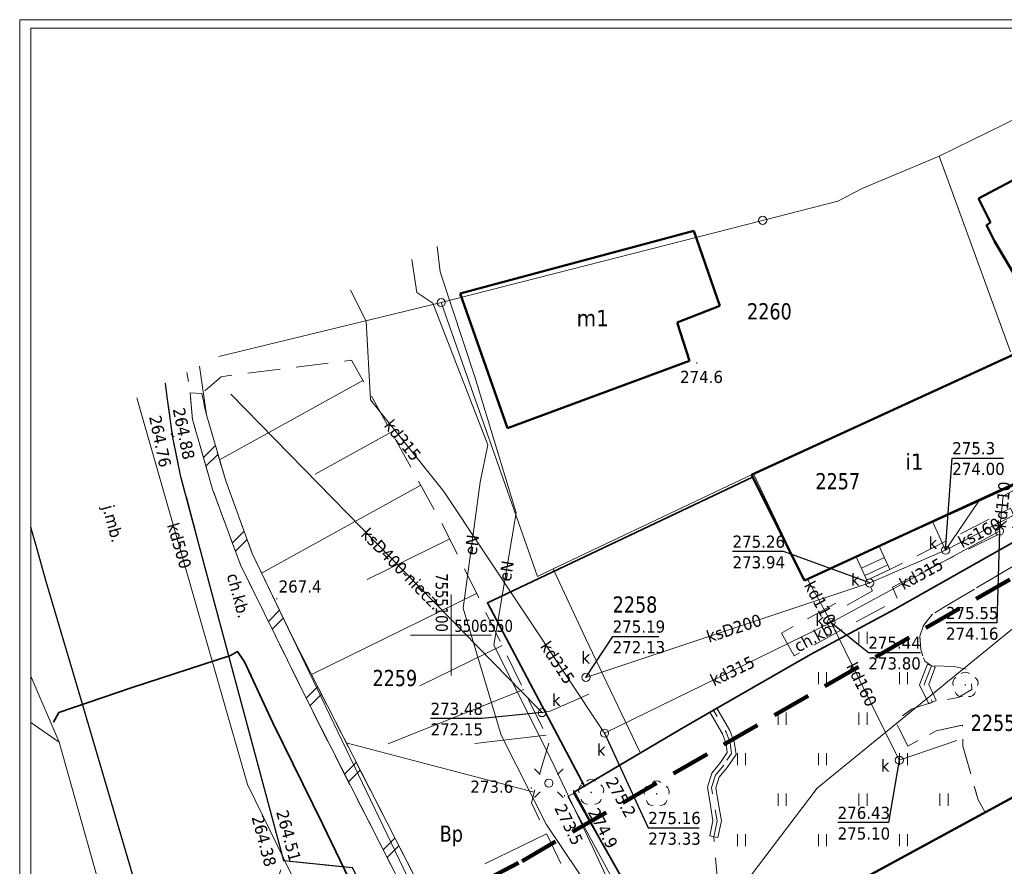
# Model space of a CAD drawing. Header units: metres. Extents: x 7555073 to 7555217, y 5506384 to 5506588.
# Tile 23 of 32: x 7555073 to 7555134, y 5506536 to 5506588. Entities that reach past the tile are written whole.
import ezdxf
from ezdxf.enums import TextEntityAlignment as Align

# ---------------------------------------------------------------- set-up
doc = ezdxf.new("R2010")
doc.units = ezdxf.units.M
doc.header["$LTSCALE"] = 2
doc.header["$MEASUREMENT"] = 0
for name, pattern in [('1.0_0.5', [1.5, 1, -0.5]), ('1.5_0.5', [2, 1.5, -0.5]), ('219-500', [0]), ('4', [1.8, 1.2, -0.6])]:
    doc.linetypes.add(name, pattern=pattern)
doc.layers.get('0').update_dxf_attribs({"color": 2, "linetype": 'CONTINUOUS', "lineweight": 5})
for name, color, linetype in [('000 Inne (niezydentyfikowane)', 7, 'CONTINUOUS'), ('202-punkt graniczny', 7, 'CONTINUOUS'), ('210-oznaczenie konturu użytku gruntowego', 7, 'CONTINUOUS'), ('211-numer działki ewidencyjnej', 7, 'CONTINUOUS'), ('218-kontur użytku gruntowego', 7, 'CONTINUOUS'), ('219-działka ewidencyjna', 7, 'CONTINUOUS'), ('312-budynek ewidencyjny', 7, 'CONTINUOUS'), ('312-oznaczenie budynku ewidencyjnego-Atr117', 7, 'CONTINUOUS'), ('352-schody', 7, 'CONTINUOUS'), ('chodnik', 7, 'CONTINUOUS'), ('chodnik-Atr17', 7, 'CONTINUOUS'), ('drzewo liściaste', 7, 'CONTINUOUS'), ('jezdnia', 7, 'CONTINUOUS'), ('jezdnia-Atr17', 7, 'CONTINUOUS'), ('krawężnik', 7, 'CONTINUOUS'), ('latarnia', 7, 'CONTINUOUS'), ('Obszar opracowania', 7, 'CONTINUOUS'), ('obudowa ochronna przewodu', 7, 'CONTINUOUS'), ('ogrodzenie trwałe', 7, 'CONTINUOUS'), ('pikieta naturalna', 7, 'CONTINUOUS'), ('pikieta naturalna-Atr2', 7, 'CONTINUOUS'), ('pikieta sztuczna', 7, 'CONTINUOUS'), ('pikieta sztuczna-Atr2', 7, 'CONTINUOUS'), ('Prezentacja użytków', 7, 'CONTINUOUS'), ('przewód elektroenergetyczny podziemny', 7, 'CONTINUOUS'), ('przewód elektroenergetyczny podziemny-Atr1', 7, 'CONTINUOUS'), ('przewód kanalizacyjny', 7, 'CONTINUOUS'), ('przewód kanalizacyjny-Atr1', 7, 'CONTINUOUS'), ('przewód telekomunikacyjny podziemny', 7, 'CONTINUOUS'), ('Ramki i opis wydruku', 7, 'CONTINUOUS'), ('rzedna', 7, 'CONTINUOUS'), ('rzedna-Atr2', 7, 'CONTINUOUS'), ('rzedna-Atr3', 7, 'CONTINUOUS'), ('skarpa nieumocniona', 7, 'CONTINUOUS'), ('trawnik', 7, 'CONTINUOUS'), ('Wstawianie ramki sekcyjnej z opisem', 7, 'CONTINUOUS'), ('właz do komory lub kanału - okrągły', 7, 'CONTINUOUS'), ('właz do komory lub kanału - okrągły-Atr17', 7, 'CONTINUOUS'), ('ściana oporowa (linia)', 7, 'CONTINUOUS'), ('ściana oporowa (poligon)', 7, 'CONTINUOUS')]:
    doc.layers.add(name, color=color, linetype=linetype)
doc.styles.get("Standard").update_dxf_attribs({"font": 'verdana.ttf', "width": 0.75})
doc.linetypes.add('902-500', pattern='A,3.75,0,[1,ksztalty.shx,S=0.5,R=0,X=0,Y=0],3.75', length=7.5)
doc.linetypes.add('otdn_500', pattern='A,5,0,[21,ksztalty.shx,S=0.5,R=0,X=0,Y=0]', length=5)

# ---------------------------------------------------------------- blocks, each defined once
blk = doc.blocks.new('202')
at = {"color": 0, "linetype": 'Continuous', "lineweight": 0}
blk.add_circle((0, 0), 0.25, dxfattribs=at)
blk = doc.blocks.new('US22')
at = {"color": 0, "linetype": 'Continuous', "lineweight": 13}
blk.add_circle((0, 0), 0.25, dxfattribs=at)
blk = doc.blocks.new('PW01')
at = {"linetype": 'Continuous', "lineweight": 13}
h = blk.add_hatch(color=0, dxfattribs=at)
edge = h.paths.add_edge_path()
edge.add_arc((0, 0), 0.045, 0, 360)
blk = doc.blocks.new('OP021')
at = {"linetype": 'Continuous', "lineweight": 13}
h = blk.add_hatch(color=0, dxfattribs=at)
edge = h.paths.add_edge_path()
edge.add_arc((0, 0), 0.05, 0, 360)
at = {"color": 0, "linetype": 'Continuous', "lineweight": 13}
for centre, start, end in [((0, 0.4), 49.272, 130.728), ((-0.38, 0.124), 121.308, 202.548), ((0.38, 0.124), 337.452, 58.692), ((-0.235, -0.324), 193.221, 274.871), ((0.235, -0.324), 265.129, 346.779)]:
    blk.add_arc(centre, 0.4, start, end, dxfattribs=at)
blk = doc.blocks.new('TU04')
at = {"color": 0, "linetype": 'Continuous', "lineweight": 13}
for p, q in [((0, 0), (0, 0.75)), ((0.5, 0), (0.5, 0.75))]:
    blk.add_line(p, q, dxfattribs=at)
blk = doc.blocks.new('SM01')
at = {"color": 0, "linetype": 'Continuous', "lineweight": 13}
for p, q in [((-0.53, 0.531), (-0.883, 0.884)), ((0.531, 0.531), (0.884, 0.884)), ((-0.53, -0.53), (-0.883, -0.883)), ((0.531, -0.53), (0.884, -0.883))]:
    blk.add_line(p, q, dxfattribs=at)
blk.add_circle((0, 0), 0.25, dxfattribs=at)

msp = doc.modelspace()

# ---------------------------------------------------------------- linework, layer by layer
at = {"layer": '000 Inne (niezydentyfikowane)', "color": 7, "linetype": 'Continuous', "lineweight": 13}
for p, q in [((7555094.56, 5506565.73), (7555085.7, 5506560.83)), ((7555096.31, 5506562.55), (7555091.6, 5506559.94)), ((7555098.13, 5506559.27), (7555088.3, 5506553.83)), ((7555099.92, 5506555.94), (7555094.81, 5506553.43)), ((7555101.57, 5506552.58), (7555091.37, 5506547.57)), ((7555103.15, 5506549.36), (7555098.07, 5506546.87)), ((7555104.49, 5506546.63), (7555096.11, 5506543.28)), ((7555105.87, 5506543.81), (7555101.46, 5506543.3)), ((7555105.13, 5506540.29), (7555093.52, 5506543.35)), ((7555105.9, 5506537.71), (7555102.09, 5506535.86))]:
    msp.add_line(p, q, dxfattribs=at)
at = {"layer": '218-kontur użytku gruntowego', "color": 7, "linetype": 'Continuous', "lineweight": 18, "flags": 128}
for points in [[(7555099.39, 5506570.55), (7555085.659, 5506567.223)], [(7555085.659, 5506567.223), (7555099.39, 5506570.55)], [(7555105.33, 5506553.63), (7555099.39, 5506570.55)], [(7555099.39, 5506570.55), (7555105.33, 5506553.63)], [(7555084.454, 5506566.616), (7555084.89, 5506563.61)], [(7555084.89, 5506563.61), (7555084.454, 5506566.616)], [(7555084.89, 5506563.61), (7555086.08, 5506559.53)], [(7555086.08, 5506559.53), (7555084.89, 5506563.61)], [(7555086.08, 5506559.53), (7555087.72, 5506555.05)], [(7555087.72, 5506555.05), (7555086.08, 5506559.53)], [(7555138, 5506557.6), (7555127.41, 5506551.61)], [(7555127.41, 5506551.61), (7555138, 5506557.6)], [(7555087.72, 5506555.05), (7555101.58, 5506526.15)], [(7555101.58, 5506526.15), (7555087.72, 5506555.05)], [(7555106.3, 5506554.1), (7555105.33, 5506553.63)], [(7555105.33, 5506553.63), (7555106.3, 5506554.1)], [(7555106.43, 5506553.83), (7555106.3, 5506554.1)], [(7555106.3, 5506554.1), (7555106.43, 5506553.83)], [(7555108.31, 5506549.81), (7555106.43, 5506553.83)], [(7555106.43, 5506553.83), (7555108.31, 5506549.81)], [(7555127.41, 5506551.61), (7555122.19, 5506548.8)], [(7555122.19, 5506548.8), (7555127.41, 5506551.61)], [(7555111.62, 5506542.86), (7555108.31, 5506549.81)], [(7555108.31, 5506549.81), (7555111.62, 5506542.86)], [(7555122.19, 5506548.8), (7555114.1, 5506544.15)], [(7555114.1, 5506544.15), (7555122.19, 5506548.8)], [(7555075.79, 5506543.39), (7555074.05, 5506544.604)], [(7555074.05, 5506544.604), (7555075.79, 5506543.39)], [(7555114.1, 5506544.15), (7555111.69, 5506542.72)], [(7555111.69, 5506542.72), (7555114.1, 5506544.15)], [(7555079.19, 5506531.31), (7555075.79, 5506543.39)], [(7555075.79, 5506543.39), (7555079.19, 5506531.31)], [(7555111.69, 5506542.72), (7555111.62, 5506542.86)], [(7555111.62, 5506542.86), (7555111.69, 5506542.72)], [(7555139.41, 5506542.53), (7555117.17, 5506530.44)], [(7555117.17, 5506530.44), (7555139.41, 5506542.53)]]:
    msp.add_lwpolyline(points, dxfattribs=at)
at = {"layer": '219-działka ewidencyjna', "color": 7, "linetype": '219-500', "lineweight": 18, "flags": 128}
for points in [[(7555146.278, 5506587.51), (7555130.15, 5506579.6)], [(7555130.15, 5506579.6), (7555125.38, 5506577.59)], [(7555130.15, 5506579.6), (7555134.54, 5506567.51)], [(7555125.38, 5506577.59), (7555123.89, 5506576.81)], [(7555123.89, 5506576.81), (7555119.24, 5506575.63)], [(7555099.39, 5506570.55), (7555119.24, 5506575.63)], [(7555099.39, 5506570.55), (7555085.659, 5506567.223)], [(7555099.39, 5506570.55), (7555105.33, 5506553.63)], [(7555118.68, 5506559.97), (7555134.62, 5506567.29)], [(7555084.454, 5506566.616), (7555084.89, 5506563.61)], [(7555084.89, 5506563.61), (7555086.08, 5506559.53)], [(7555136.86, 5506560.2), (7555121.83, 5506553.37)], [(7555086.08, 5506559.53), (7555087.72, 5506555.05)], [(7555106.3, 5506554.1), (7555118.68, 5506559.97)], [(7555121.83, 5506553.37), (7555118.68, 5506559.97)], [(7555127.41, 5506551.61), (7555138, 5506557.6)], [(7555087.72, 5506555.05), (7555101.58, 5506526.15)], [(7555105.33, 5506553.63), (7555106.3, 5506554.1)], [(7555106.43, 5506553.83), (7555106.3, 5506554.1)], [(7555106.43, 5506553.83), (7555108.31, 5506549.81)], [(7555122.19, 5506548.8), (7555127.41, 5506551.61)], [(7555108.31, 5506549.81), (7555111.62, 5506542.86)], [(7555114.1, 5506544.15), (7555122.19, 5506548.8)], [(7555074.05, 5506547.457), (7555075.79, 5506543.39)], [(7555111.69, 5506542.72), (7555114.1, 5506544.15)], [(7555075.79, 5506543.39), (7555079.19, 5506531.31)], [(7555107.56, 5506540.28), (7555111.69, 5506542.72)], [(7555111.62, 5506542.86), (7555111.69, 5506542.72)], [(7555139.41, 5506542.53), (7555117.17, 5506530.44)], [(7555113.97, 5506528.82), (7555107.56, 5506540.28)]]:
    msp.add_lwpolyline(points, dxfattribs=at)
at = {"layer": '312-budynek ewidencyjny', "color": 7, "linetype": 'Continuous', "lineweight": 50, "flags": 128}
for points in [[(7555132.58, 5506576.99), (7555141.43, 5506581.68)], [(7555133.31, 5506575.5), (7555132.58, 5506576.99)], [(7555133.06, 5506575.33), (7555133.31, 5506575.5)], [(7555133.55, 5506574.34), (7555133.06, 5506575.33)], [(7555100.57, 5506571.11), (7555114.99, 5506574.98)], [(7555114.99, 5506574.98), (7555116.6, 5506570.34)], [(7555137.15, 5506568.28), (7555133.55, 5506574.34)], [(7555103.48, 5506562.78), (7555100.57, 5506571.11)], [(7555116.6, 5506570.34), (7555113.96, 5506569.31)], [(7555113.96, 5506569.31), (7555114.73, 5506566.95)], [(7555118.55, 5506559.91), (7555137.07, 5506568.41)], [(7555114.73, 5506566.95), (7555103.48, 5506562.78)], [(7555140.05, 5506561.77), (7555121.83, 5506553.37)], [(7555121.83, 5506553.37), (7555118.55, 5506559.91)], [(7555116.99, 5506530.34), (7555139.41, 5506542.53)]]:
    msp.add_lwpolyline(points, dxfattribs=at)
at = {"layer": '352-schody', "color": 7, "linetype": 'Continuous', "lineweight": 18, "flags": 128}
msp.add_lwpolyline([(7555126.44, 5506555.49), (7555127.1, 5506554.05), (7555125.67, 5506553.4), (7555125.02, 5506554.84)], close=True, dxfattribs=at)
msp.add_lwpolyline([(7555126.44, 5506555.49), (7555127.1, 5506554.05), (7555125.67, 5506553.4), (7555125.02, 5506554.84)], close=True, dxfattribs=at)
for points in [[(7555125.338, 5506554.136), (7555126.762, 5506554.788)], [(7555125.543, 5506553.68), (7555126.97, 5506554.333)]]:
    msp.add_lwpolyline(points, dxfattribs=at)
at = {"layer": 'chodnik', "color": 7, "linetype": '1.0_0.5', "lineweight": 18, "flags": 128}
for points in [[(7555175.861, 5506449.126), (7555174.68, 5506449.74), (7555163.66, 5506457), (7555157.92, 5506460.76), (7555157.71, 5506460.45), (7555147.49, 5506466.66), (7555148.45, 5506468.34), (7555133.26, 5506478.27), (7555132.8, 5506477.59), (7555132.55, 5506477.17), (7555121.42, 5506483.74), (7555114.53, 5506493.69), (7555114.9, 5506493.96), (7555116.34, 5506494.9), (7555114.4, 5506498.05), (7555115.53, 5506498.67), (7555115.31, 5506499.1), (7555109.71, 5506509.41), (7555109.98, 5506509.55), (7555108.94, 5506511.52), (7555105.38, 5506518.27), (7555099.97, 5506528.55), (7555091.35, 5506545.48), (7555087, 5506554.34), (7555085.27, 5506559.01), (7555084.04, 5506563.32), (7555083.88, 5506564.97), (7555083.69, 5506566.231)], [(7555082.365, 5506565.564), (7555082.46, 5506564.73), (7555082.82, 5506562.22), (7555083.32, 5506559.79), (7555084.81, 5506554.16), (7555089.67, 5506536.05), (7555093.92, 5506535.62), (7555103.03, 5506517.49), (7555111.69, 5506500.22), (7555109.63, 5506492.28), (7555111.51, 5506489.79), (7555114.08, 5506486.71), (7555116.81, 5506483.75), (7555119.75, 5506481.04), (7555122.95, 5506478.63), (7555126.27, 5506476.37), (7555129.29, 5506476.48), (7555154.37, 5506460.04), (7555161.08, 5506455.79), (7555173.324, 5506447.754)]]:
    msp.add_lwpolyline(points, dxfattribs=at)
for points in [[(7555147.8, 5506558.83), (7555142.2, 5506555.6), (7555140.35, 5506558.63), (7555138, 5506557.6), (7555137.18, 5506556.68), (7555136.16, 5506555.12), (7555130.52, 5506551.77), (7555129.71, 5506551.27), (7555129.17, 5506550.6), (7555128.95, 5506549.94), (7555129, 5506549.11), (7555129.25, 5506548.39), (7555129.66, 5506548.11), (7555131.06, 5506548.07), (7555131.86, 5506547.88), (7555132.13, 5506547.24), (7555132.15, 5506546.63), (7555131.31, 5506546.15), (7555129.72, 5506545.85), (7555128.47, 5506545.44), (7555127.44, 5506544.68), (7555128.2, 5506543.13), (7555129.95, 5506544.08), (7555131.58, 5506544.44), (7555131.61, 5506543.14), (7555132.12, 5506541.33), (7555132.55, 5506539.83), (7555132.98, 5506539.04), (7555136.59, 5506541), (7555135.95, 5506542.17), (7555136.16, 5506542.52), (7555138.83, 5506544.13), (7555139.48, 5506544.17), (7555140.33, 5506543.11), (7555143.19, 5506544.5), (7555142.89, 5506544.94), (7555143.56, 5506545.63), (7555147.17, 5506548.9), (7555146.85, 5506549.98), (7555145.48, 5506551.5), (7555150.36, 5506554.24)], [(7555120.4, 5506550.12), (7555121.18, 5506548.71), (7555124.67, 5506550.64), (7555127.59, 5506552.2), (7555127.26, 5506552.97), (7555130.53, 5506554.62), (7555135.01, 5506556.82), (7555134.55, 5506557.84), (7555127.1, 5506554.05), (7555125.67, 5506553.4), (7555126.02, 5506552.74), (7555124.16, 5506551.69), (7555123.95, 5506552.08)]]:
    msp.add_lwpolyline(points, close=True, dxfattribs=at)
at = {"layer": 'jezdnia', "color": 7, "linetype": '1.5_0.5', "lineweight": 18, "flags": 128}
for points in [[(7555173.324, 5506447.754), (7555161.08, 5506455.79), (7555154.37, 5506460.04), (7555129.29, 5506476.48), (7555126.27, 5506476.37), (7555122.95, 5506478.63), (7555119.75, 5506481.04), (7555116.81, 5506483.75), (7555114.08, 5506486.71), (7555111.51, 5506489.79), (7555109.63, 5506492.28), (7555106.87, 5506495.72), (7555105.56, 5506497.61), (7555103.67, 5506500.24), (7555102.27, 5506502.4), (7555100.93, 5506504.53), (7555098.56, 5506509.03), (7555097.92, 5506510.46), (7555096.83, 5506512.83), (7555095.2, 5506516.55), (7555094.04, 5506519.39), (7555092.8, 5506523.08), (7555091.93, 5506525.34), (7555089.16, 5506534.52), (7555089.67, 5506536.05), (7555084.81, 5506554.16), (7555083.32, 5506559.79), (7555082.82, 5506562.22), (7555082.46, 5506564.73), (7555082.365, 5506565.564)], [(7555074.05, 5506556.67), (7555074.44, 5506555.31), (7555074.97, 5506553.37), (7555077.19, 5506545.88), (7555081.14, 5506532.42), (7555082.42, 5506527.79), (7555083.3, 5506524.88), (7555085.05, 5506519.06), (7555087, 5506514.06)]]:
    msp.add_lwpolyline(points, dxfattribs=at)
msp.add_lwpolyline([(7555089.16, 5506534.52), (7555091.93, 5506525.34), (7555092.8, 5506523.08), (7555094.04, 5506519.39), (7555095.2, 5506516.55), (7555096.83, 5506512.83), (7555097.92, 5506510.46), (7555098.56, 5506509.03), (7555100.93, 5506504.53), (7555102.27, 5506502.4), (7555103.67, 5506500.24), (7555105.56, 5506497.61), (7555106.87, 5506495.72), (7555108.37, 5506493.8), (7555109.63, 5506492.28), (7555111.69, 5506500.22), (7555103.03, 5506517.49), (7555093.92, 5506535.62), (7555089.67, 5506536.05)], close=True, dxfattribs=at)
at = {"layer": 'krawężnik', "color": 7, "linetype": 'Continuous', "lineweight": 25, "flags": 128}
for points in [[(7555109.63, 5506492.28), (7555111.69, 5506500.22), (7555103.03, 5506517.49), (7555093.92, 5506535.62), (7555089.67, 5506536.05), (7555084.81, 5506554.16), (7555083.32, 5506559.79), (7555082.82, 5506562.22), (7555082.46, 5506564.73), (7555082.365, 5506565.564)], [(7555161.06, 5506444.05), (7555136.29, 5506460.07), (7555120.82, 5506470.16), (7555116.82, 5506472.99), (7555109.59, 5506479.53), (7555105.05, 5506484.55), (7555101.78, 5506488.39), (7555099.95, 5506490.75), (7555097.63, 5506494.1), (7555095.88, 5506496.77), (7555093.15, 5506501.24), (7555092.14, 5506503.13), (7555090.25, 5506506.95), (7555089.09, 5506509.48), (7555087, 5506514.06), (7555085.05, 5506519.06), (7555083.3, 5506524.88), (7555082.42, 5506527.79), (7555081.14, 5506532.42), (7555077.19, 5506545.88), (7555074.97, 5506553.37), (7555074.44, 5506555.31), (7555074.05, 5506556.67)]]:
    msp.add_lwpolyline(points, dxfattribs=at)
at = {"layer": 'Obszar opracowania', "color": 132, "linetype": '4', "lineweight": 200, "flags": 128}
msp.add_lwpolyline([(7555104.38, 5506536.04), (7555165.53, 5506571.36), (7555193.87, 5506521.52), (7555132.86, 5506485.46), (7555111.22, 5506511.66), (7555100.61, 5506534.05)], close=True, dxfattribs=at)
at = {"layer": 'obudowa ochronna przewodu', "color": 7, "linetype": 'Continuous', "lineweight": 35, "flags": 128}
msp.add_lwpolyline([(7555137.83, 5506471.38), (7555127.82, 5506477.91), (7555124.92, 5506479.75), (7555117.5, 5506484.63), (7555117.05, 5506485.23), (7555116.65, 5506485.86), (7555113.21, 5506491.31), (7555108.84, 5506501.47), (7555105.82, 5506508.4), (7555101.91, 5506517.26), (7555099.95, 5506521.69), (7555099.52, 5506522.32), (7555099.41, 5506523.09), (7555096.36, 5506529.39), (7555092.07, 5506538.3), (7555089, 5506544.57), (7555087.25, 5506548.35), (7555086.82, 5506548.98), (7555086.37, 5506548.75), (7555080.31, 5506546.77), (7555075.78, 5506545.21), (7555075.44, 5506544.62)], dxfattribs=at)
at = {"layer": 'ogrodzenie trwałe', "color": 7, "linetype": '902-500', "lineweight": 35, "flags": 128}
for points in [[(7555108.25, 5506540.63), (7555102.24, 5506552), (7555118.62, 5506559.77)], [(7555116.85, 5506530.36), (7555114.16, 5506528.6), (7555107.56, 5506540.28), (7555114.1, 5506544.15), (7555116.2, 5506545.36), (7555122.19, 5506548.8), (7555127.41, 5506551.61), (7555138, 5506557.6)]]:
    msp.add_lwpolyline(points, dxfattribs=at)
at = {"layer": 'Prezentacja użytków', "color": 7, "linetype": 'Continuous', "lineweight": 18, "flags": 128}
msp.add_lwpolyline([(7555074.05, 5506384.04), (7555074.05, 5506587.51), (7555216.16, 5506587.51)], dxfattribs=at)
at = {"layer": 'przewód elektroenergetyczny podziemny', "color": 7, "linetype": 'Continuous', "lineweight": 18, "flags": 128}
for points in [[(7555099.146, 5506574.015), (7555099.32, 5506572.44), (7555101.46, 5506565.96), (7555104.01, 5506557.55), (7555102.65, 5506549.38), (7555106.16, 5506542.36), (7555108.75, 5506536.87), (7555112.47, 5506528.84), (7555114, 5506525.56), (7555115.92, 5506521.2), (7555117.99, 5506517.22), (7555120.46, 5506513.3), (7555125.9, 5506504.99), (7555127.31, 5506505.15), (7555130.94, 5506500.1), (7555136.78, 5506492.25)], [(7555097.568, 5506573.22), (7555097.89, 5506571.17), (7555098.88, 5506570.52), (7555102.27, 5506561.75), (7555101.8, 5506559.45), (7555100.75, 5506551.67), (7555103.1, 5506543.81), (7555105.88, 5506538.32), (7555108.9, 5506533.81), (7555114.02, 5506524.06), (7555115.65, 5506519.29), (7555118.59, 5506514.55), (7555124.82, 5506503.3), (7555132.75, 5506494.33), (7555137.29, 5506489.55), (7555145.5, 5506481.21), (7555148.63, 5506477.92), (7555148.95, 5506476.7), (7555151.48, 5506474.69), (7555159.67, 5506468.89), (7555164.33, 5506467.71), (7555187.39, 5506466), (7555198.75, 5506465.17), (7555203.809, 5506464.252)]]:
    msp.add_lwpolyline(points, dxfattribs=at)
at = {"layer": 'przewód kanalizacyjny', "color": 7, "linetype": 'Continuous', "lineweight": 18, "flags": 128}
for points in [[(7555093.779, 5506571.312), (7555094.75, 5506569.4), (7555095.02, 5506564.53), (7555099.56, 5506558.88), (7555109.48, 5506543.94), (7555123.47, 5506550.77)], [(7555086.39, 5506564.89), (7555105.27, 5506545.57), (7555105.62, 5506545.21), (7555106.11, 5506545.3), (7555108.5, 5506546.36)], [(7555116.08, 5506482.61), (7555107.45, 5506499.8), (7555087.43, 5506540.77), (7555080.593, 5506564.671)], [(7555136.6, 5506560.18), (7555137.53, 5506558.84), (7555130.54, 5506555.25)], [(7555134.09, 5506558.59), (7555136.12, 5506559.72)], [(7555130.54, 5506555.25), (7555132.58, 5506558.25)], [(7555133.87, 5506556.42), (7555134.09, 5506558.59)], [(7555123.47, 5506550.77), (7555133.87, 5506556.42)], [(7555130.54, 5506555.25), (7555129.75, 5506556.97)], [(7555108.33, 5506547.39), (7555125.85, 5506553.22), (7555130.54, 5506555.25)], [(7555141.16, 5506555.69), (7555122.61, 5506540.54), (7555115.81, 5506531.58), (7555115.15, 5506523.67)], [(7555123.47, 5506550.77), (7555122, 5506553.45)], [(7555123.47, 5506550.77), (7555127.68, 5506542.27)], [(7555127.68, 5506542.27), (7555131.24, 5506543.49)]]:
    msp.add_lwpolyline(points, dxfattribs=at)
at = {"layer": 'przewód telekomunikacyjny podziemny', "color": 7, "linetype": 'Continuous', "lineweight": 18, "flags": 128}
msp.add_lwpolyline([(7555137.83, 5506471.38), (7555127.82, 5506477.91), (7555124.92, 5506479.75), (7555117.5, 5506484.63), (7555117.05, 5506485.23), (7555116.65, 5506485.86), (7555113.21, 5506491.31), (7555108.84, 5506501.47), (7555105.82, 5506508.4), (7555101.91, 5506517.26), (7555099.95, 5506521.69), (7555099.52, 5506522.32), (7555099.41, 5506523.09), (7555096.36, 5506529.39), (7555092.07, 5506538.3), (7555089, 5506544.57), (7555087.25, 5506548.35), (7555086.82, 5506548.98), (7555086.37, 5506548.75), (7555080.31, 5506546.77), (7555075.78, 5506545.21), (7555075.44, 5506544.62)], dxfattribs=at)
at = {"layer": 'Ramki i opis wydruku', "color": 7, "linetype": 'Continuous', "lineweight": 13, "flags": 128}
for points in [[(7555073.36, 5506383.53), (7555216.86, 5506383.53), (7555216.86, 5506588.03), (7555073.36, 5506588.03)], [(7555216.16, 5506429.04), (7555131.16, 5506429.04), (7555131.16, 5506384.04), (7555074.05, 5506384.04), (7555074.05, 5506587.51), (7555216.16, 5506587.51)]]:
    msp.add_lwpolyline(points, close=True, dxfattribs=at)
at = {"layer": 'rzedna-Atr2', "color": 7, "flags": 128}
for points in [[(7555130.54, 5506555.25), (7555130.95, 5506560.94), (7555134.117, 5506560.94)], [(7555133.87, 5506556.42), (7555133.71, 5506550.76), (7555130.564, 5506550.76)], [(7555125.85, 5506553.22), (7555120.53, 5506555.17), (7555117.384, 5506555.17)], [(7555123.47, 5506550.77), (7555125.77, 5506548.92), (7555128.98, 5506548.92)], [(7555108.33, 5506547.39), (7555109.98, 5506549.92), (7555112.834, 5506549.92)], [(7555105.62, 5506545.21), (7555101.91, 5506544.84), (7555098.732, 5506544.84)], [(7555109.48, 5506543.94), (7555112.18, 5506538.09), (7555115.326, 5506538.09)], [(7555127.68, 5506542.27), (7555127.02, 5506538.41), (7555123.874, 5506538.41)]]:
    msp.add_lwpolyline(points, dxfattribs=at)
at = {"layer": 'skarpa nieumocniona', "color": 7, "linetype": '1.0_0.5', "lineweight": 18, "flags": 128}
msp.add_lwpolyline([(7555099.5, 5506556.79), (7555106.07, 5506543.41), (7555105.2, 5506540.55), (7555104.96, 5506539.64), (7555106.82, 5506535.82), (7555111.04, 5506526.67), (7555117.19, 5506516.02), (7555123.81, 5506501.44), (7555138.09, 5506485.05), (7555148.91, 5506477.64), (7555157.02, 5506471.33), (7555168.37, 5506463.08), (7555176.2, 5506461.32), (7555186.76, 5506455.03), (7555176.28, 5506449.36), (7555175.42, 5506450.03), (7555164.19, 5506457.57), (7555162.21, 5506459.2), (7555158.63, 5506462.32), (7555158.37, 5506461.96), (7555149.03, 5506467.6), (7555149.89, 5506469.1), (7555133.68, 5506479.81), (7555133.55, 5506479.65), (7555133.32, 5506479.81), (7555132.62, 5506478.81), (7555122.86, 5506485.17), (7555116.17, 5506493.96), (7555118.98, 5506495.88), (7555116.56, 5506500.34), (7555115.87, 5506500.02), (7555110.72, 5506509.75), (7555110.54, 5506510.16), (7555109.82, 5506511.66), (7555114.37, 5506514.39), (7555110.34, 5506522.02), (7555105.9, 5506519.26), (7555103.77, 5506523.27), (7555096.03, 5506538.44), (7555090.24, 5506549.78), (7555087.72, 5506555.05), (7555086.08, 5506559.53), (7555084.89, 5506563.61), (7555084.6, 5506564.92), (7555085.81, 5506565.97), (7555086.18, 5506566.02), (7555093.86, 5506566.99)], close=True, dxfattribs=at)
msp.add_lwpolyline([(7555099.5, 5506556.79), (7555106.07, 5506543.41), (7555105.2, 5506540.55), (7555104.96, 5506539.64), (7555106.82, 5506535.82), (7555111.04, 5506526.67), (7555117.19, 5506516.02), (7555123.81, 5506501.44), (7555138.09, 5506485.05), (7555148.91, 5506477.64), (7555157.02, 5506471.33), (7555168.37, 5506463.08), (7555176.2, 5506461.32), (7555186.76, 5506455.03), (7555176.28, 5506449.36), (7555175.42, 5506450.03), (7555164.19, 5506457.57), (7555162.21, 5506459.2), (7555158.63, 5506462.32), (7555158.37, 5506461.96), (7555149.03, 5506467.6), (7555149.89, 5506469.1), (7555133.68, 5506479.81), (7555133.55, 5506479.65), (7555133.32, 5506479.81), (7555132.62, 5506478.81), (7555122.86, 5506485.17), (7555116.17, 5506493.96), (7555118.98, 5506495.88), (7555116.56, 5506500.34), (7555115.87, 5506500.02), (7555110.72, 5506509.75), (7555110.54, 5506510.16), (7555109.82, 5506511.66), (7555114.37, 5506514.39), (7555110.34, 5506522.02), (7555105.9, 5506519.26), (7555103.77, 5506523.27), (7555096.03, 5506538.44), (7555090.24, 5506549.78), (7555087.72, 5506555.05), (7555086.08, 5506559.53), (7555084.89, 5506563.61), (7555084.6, 5506564.92), (7555085.81, 5506565.97), (7555086.18, 5506566.02), (7555093.86, 5506566.99)], close=True, dxfattribs=at)
at = {"layer": 'trawnik', "color": 7, "linetype": '1.0_0.5', "lineweight": 18, "flags": 128}
msp.add_lwpolyline([(7555116.84, 5506541.97), (7555116.33, 5506541.34), (7555116.09, 5506540.59), (7555116.26, 5506539.52), (7555116.43, 5506538.52), (7555116.22, 5506537.54), (7555116.85, 5506530.36), (7555132.98, 5506539.04), (7555132.55, 5506539.83), (7555132.12, 5506541.33), (7555131.61, 5506543.14), (7555131.58, 5506544.44), (7555129.95, 5506544.08), (7555128.2, 5506543.13), (7555127.44, 5506544.68), (7555128.47, 5506545.44), (7555129.72, 5506545.85), (7555129.22, 5506546.94), (7555129.66, 5506548.11), (7555129.25, 5506548.39), (7555129, 5506549.11), (7555128.95, 5506549.94), (7555129.17, 5506550.6), (7555129.71, 5506551.27), (7555130.52, 5506551.77), (7555136.16, 5506555.12), (7555137.18, 5506556.68), (7555138, 5506557.6), (7555127.41, 5506551.61), (7555122.19, 5506548.8), (7555116.2, 5506545.36), (7555116.99, 5506544), (7555117.24, 5506543.34), (7555117.32, 5506542.68)], close=True, dxfattribs=at)
at = {"layer": 'Wstawianie ramki sekcyjnej z opisem', "color": 7, "linetype": 'Continuous', "lineweight": 13, "flags": 128}
for points in [[(7555100, 5506547.5), (7555100, 5506552.5)], [(7555097.5, 5506550), (7555102.5, 5506550)]]:
    msp.add_lwpolyline(points, dxfattribs=at)
at = {"layer": 'ściana oporowa (linia)', "color": 0, "lineweight": 18}
for p, q in [((7555128.927, 5506546.93), (7555129.426, 5506548.198)), ((7555129.426, 5506548.198), (7555129.66, 5506548.11)), ((7555129.493, 5506545.746), (7555128.927, 5506546.93)), ((7555116.416, 5506545.486), (7555116.2, 5506545.36)), ((7555116.416, 5506545.486), (7555117.217, 5506544.108)), ((7555129.493, 5506545.746), (7555129.72, 5506545.85)), ((7555117.217, 5506544.108), (7555117.486, 5506543.401)), ((7555117.486, 5506543.401), (7555117.597, 5506542.613)), ((7555117.597, 5506542.613), (7555117.041, 5506541.821)), ((7555117.041, 5506541.821), (7555116.557, 5506541.217)), ((7555116.557, 5506541.217), (7555116.353, 5506540.57)), ((7555116.353, 5506540.57), (7555116.507, 5506539.56)), ((7555107.22, 5506540.031), (7555107.44, 5506540.15)), ((7555113.61, 5506528.221), (7555107.22, 5506540.031)), ((7555116.507, 5506539.56), (7555116.69, 5506538.514)), ((7555116.69, 5506538.514), (7555116.464, 5506537.487)), ((7555116.464, 5506537.487), (7555116.22, 5506537.54))]:
    msp.add_line(p, q, dxfattribs=at)
at = {"layer": 'ściana oporowa (linia)', "color": 0, "linetype": 'otdn_500', "lineweight": 18}
for p, q in [((7555129.513, 5506546.95), (7555129.894, 5506548.022)), ((7555129.894, 5506548.022), (7555129.66, 5506548.11)), ((7555129.947, 5506545.954), (7555129.513, 5506546.95)), ((7555129.947, 5506545.954), (7555129.72, 5506545.85)), ((7555115.984, 5506545.235), (7555116.2, 5506545.36)), ((7555115.984, 5506545.235), (7555116.763, 5506543.892)), ((7555116.763, 5506543.892), (7555116.994, 5506543.279)), ((7555116.994, 5506543.279), (7555117.043, 5506542.747)), ((7555117.043, 5506542.747), (7555116.639, 5506542.119)), ((7555116.639, 5506542.119), (7555116.103, 5506541.463)), ((7555116.103, 5506541.463), (7555115.827, 5506540.61)), ((7555115.827, 5506540.61), (7555116.013, 5506539.479)), ((7555107.66, 5506540.269), (7555107.44, 5506540.15)), ((7555114.05, 5506528.459), (7555107.66, 5506540.269)), ((7555116.013, 5506539.479), (7555116.17, 5506538.526)), ((7555116.17, 5506538.526), (7555115.975, 5506537.593)), ((7555115.975, 5506537.593), (7555116.22, 5506537.54))]:
    msp.add_line(p, q, dxfattribs=at)
at = {"layer": 'ściana oporowa (poligon)', "color": 7, "linetype": 'Continuous', "lineweight": 18, "flags": 128}
for points in [[(7555103.77, 5506523.27), (7555096.03, 5506538.44), (7555090.24, 5506549.78), (7555087.72, 5506555.05), (7555086.08, 5506559.53), (7555084.89, 5506563.61), (7555084.6, 5506564.92), (7555083.88, 5506564.97), (7555084.04, 5506563.32), (7555085.27, 5506559.01), (7555087, 5506554.34), (7555091.35, 5506545.48), (7555099.97, 5506528.55)], [(7555103.77, 5506523.27), (7555096.03, 5506538.44), (7555090.24, 5506549.78), (7555087.72, 5506555.05), (7555086.08, 5506559.53), (7555084.89, 5506563.61), (7555084.6, 5506564.92), (7555083.88, 5506564.97), (7555084.04, 5506563.32), (7555085.27, 5506559.01), (7555087, 5506554.34), (7555091.35, 5506545.48), (7555099.97, 5506528.55)], [(7555084.708, 5506560.98), (7555085.443, 5506561.715)], [(7555084.865, 5506560.43), (7555085.602, 5506561.167)], [(7555086.497, 5506555.698), (7555087.219, 5506556.42)], [(7555086.688, 5506555.182), (7555087.408, 5506555.902)], [(7555088.716, 5506550.846), (7555089.402, 5506551.532)], [(7555088.949, 5506550.371), (7555089.631, 5506551.054)], [(7555091.044, 5506546.103), (7555091.755, 5506546.813)], [(7555091.277, 5506545.629), (7555091.994, 5506546.345)], [(7555093.422, 5506541.41), (7555094.145, 5506542.132)], [(7555093.661, 5506540.941), (7555094.384, 5506541.664)], [(7555095.808, 5506536.725), (7555096.535, 5506537.451)], [(7555096.046, 5506536.256), (7555096.773, 5506536.983)]]:
    msp.add_lwpolyline(points, dxfattribs=at)

# ---------------------------------------------------------------- block references
at = {"layer": '202-punkt graniczny', "color": 7, "linetype": 'Continuous', "lineweight": 18}
for p in [(7555119.24, 5506575.63), (7555099.39, 5506570.55)]:
    msp.add_blockref('202', p, dxfattribs=at)
at = {"layer": 'drzewo liściaste', "color": 7, "linetype": 'Continuous', "lineweight": 18}
for p in [(7555131.76, 5506546.92), (7555108.65, 5506540.28), (7555112.69, 5506540.19)]:
    msp.add_blockref('OP021', p, dxfattribs=at)
at = {"layer": 'latarnia', "color": 7, "linetype": 'Continuous', "lineweight": 18}
msp.add_blockref('SM01', (7555106.04, 5506540.85), dxfattribs=at)
at = {"layer": 'pikieta naturalna', "color": 7, "linetype": 'Continuous', "lineweight": 13}
for p in [(7555115.17, 5506566.81), (7555089.24, 5506552.24), (7555104.95, 5506540.55), (7555108.07, 5506540.84), (7555107.01, 5506540.08), (7555107.57, 5506540.38)]:
    msp.add_blockref('PW01', p, dxfattribs=at)
at = {"layer": 'pikieta sztuczna', "color": 7, "linetype": 'Continuous', "lineweight": 13}
for p in [(7555082.72, 5506562.41), (7555082.87, 5506562.28), (7555089.67, 5506536.05), (7555089.71, 5506536.08)]:
    msp.add_blockref('PW01', p, dxfattribs=at)
at = {"layer": 'rzedna', "color": 7, "linetype": 'Continuous', "lineweight": 18}
for p, rotation in [((7555133.87, 5506556.42), 0.147), ((7555133.9, 5506556.74), 359.991), ((7555130.54, 5506555.25), 359.91), ((7555125.85, 5506553.22), 359.962), ((7555123.47, 5506550.77), 0.048), ((7555123.62, 5506550.48), 359.991), ((7555108.33, 5506547.39), 0.052), ((7555105.62, 5506545.21), 359.979), ((7555109.48, 5506543.94), 0.011), ((7555127.68, 5506542.27), 359.741)]:
    msp.add_blockref('PW01', p, dxfattribs=dict(at, rotation=rotation))
at = {"layer": 'trawnik', "color": 7, "linetype": 'Continuous', "lineweight": 18}
for p in [(7555125.189, 5506549.459), (7555122.689, 5506546.959), (7555127.689, 5506546.959), (7555120.189, 5506544.459), (7555125.189, 5506544.459), (7555117.689, 5506541.959), (7555122.689, 5506541.959), (7555127.689, 5506541.959), (7555120.189, 5506539.459), (7555125.189, 5506539.459), (7555130.189, 5506539.459), (7555117.689, 5506536.959), (7555122.689, 5506536.959), (7555127.689, 5506536.959)]:
    msp.add_blockref('TU04', p, dxfattribs=at)
at = {"layer": 'właz do komory lub kanału - okrągły', "color": 7, "linetype": 'Continuous', "lineweight": 18}
for p, rotation in [((7555133.87, 5506556.42), 0.584), ((7555130.54, 5506555.25), 0.029), ((7555125.85, 5506553.22), 359.373), ((7555123.47, 5506550.77), 359.299), ((7555108.33, 5506547.39), 359.534), ((7555105.62, 5506545.21), 359.644), ((7555109.48, 5506543.94), 0.065), ((7555127.68, 5506542.27), 359.989)]:
    msp.add_blockref('US22', p, dxfattribs=dict(at, rotation=rotation))

# ---------------------------------------------------------------- texts
at = {"layer": '210-oznaczenie konturu użytku gruntowego', "color": 7, "linetype": 'Continuous', "lineweight": 18, "width": 0.79}
msp.add_text('Bp', height=1, dxfattribs=at).set_placement((7555099.3, 5506537.23))
at = {"layer": '211-numer działki ewidencyjnej', "color": 7, "linetype": 'Continuous', "lineweight": 18, "width": 0.79}
for s, p in [('2260', (7555118.28, 5506569.51)), ('2257', (7555122.5, 5506559.01)), ('2258', (7555109.98, 5506551.39)), ('2255/2', (7555132.09, 5506544.08))]:
    msp.add_text(s, height=1, dxfattribs=at).set_placement(p)
msp.add_text('2259', height=1, dxfattribs=at).set_placement((7555095.15, 5506547.85), align=Align.TOP_LEFT)
at = {"layer": '312-oznaczenie budynku ewidencyjnego-Atr117', "color": 7, "width": 0.9}
for s, p in [('m1', (7555108.75, 5506569.59)), ('i1', (7555128.62, 5506560.72))]:
    msp.add_text(s, height=1, dxfattribs=at).set_placement(p, align=Align.MIDDLE_CENTER)
at = {"layer": 'chodnik-Atr17', "color": 7, "width": 0.9}
msp.add_text('ch.kb.', height=0.75, rotation=285.022, dxfattribs=at).set_placement((7555086.14, 5506553.7))
msp.add_text('ch.kb.', height=0.75, rotation=285.022, dxfattribs=at).set_placement((7555086.14, 5506553.7))
msp.add_text('ch.kb.', height=0.75, rotation=28.943, dxfattribs=at).set_placement((7555121.08, 5506549.57), align=Align.TOP_LEFT)
at = {"layer": 'jezdnia-Atr17', "color": 7, "width": 0.9}
msp.add_text('j.mb.', height=0.75, rotation=285.28, dxfattribs=at).set_placement((7555078.45, 5506557.92))
msp.add_text('j.mb.', height=0.75, rotation=285.28, dxfattribs=at).set_placement((7555078.45, 5506557.92))
msp.add_text('j.mb.', height=0.75, rotation=285.28, dxfattribs=at).set_placement((7555078.45, 5506557.92))
at = {"layer": 'pikieta naturalna-Atr2', "color": 7, "width": 0.9}
for s, p in [('274.6', (7555114.14, 5506565.58)), ('267.4', (7555089.35, 5506552.63)), ('273.6', (7555101.19, 5506540.26))]:
    msp.add_text(s, height=0.75, dxfattribs=at).set_placement(p)
for s, rotation, p in [('275.2', 299.469, (7555109.51, 5506540.95)), ('273.5', 295.962, (7555106.36, 5506539.32)), ('274.9', 298.416, (7555108.42, 5506539.06))]:
    msp.add_text(s, height=0.75, rotation=rotation, dxfattribs=at).set_placement(p)
at = {"layer": 'pikieta sztuczna-Atr2', "color": 7, "width": 0.9}
for s, p in [('264.88', (7555083.5, 5506562.45)), ('264.76', (7555082.04, 5506561.98))]:
    msp.add_text(s, height=0.75, rotation=281.627, dxfattribs=at).set_placement(p, align=Align.MIDDLE_CENTER)
for s, p in [('264.38', (7555087.67, 5506538.75)), ('264.51', (7555089.19, 5506539.07))]:
    msp.add_text(s, height=0.75, rotation=285.021, dxfattribs=at).set_placement(p)
at = {"layer": 'przewód elektroenergetyczny podziemny-Atr1', "color": 7, "width": 0.9}
for rotation, p in [(82.313, (7555101.19, 5506554.95)), (80.549, (7555103.31, 5506553.34))]:
    msp.add_text('eN', height=0.75, rotation=rotation, dxfattribs=at).set_placement(p, align=Align.MIDDLE_LEFT)
at = {"layer": 'przewód kanalizacyjny-Atr1', "color": 7, "width": 0.9}
for s, rotation, p in [('kd315', 308.927, (7555096.11, 5506563.17)), ('kd110', 84.035, (7555133.89, 5506556.61)), ('ks160', 27.185, (7555131.39, 5506555.69)), ('kd500', 286.534, (7555082.81, 5506556.91)), ('ksD400-niecz.', 314.34, (7555094.65, 5506556.43)), ('kd315', 28.514, (7555127.76, 5506553.1)), ('kd110', 298.474, (7555122.1, 5506553.26)), ('ksD200', 18.166, (7555115.81, 5506549.88)), ('kd315', 303.453, (7555105.78, 5506549.51)), ('kd315', 25.796, (7555116.07, 5506547.16)), ('kd160', 296.565, (7555124.72, 5506548.25))]:
    msp.add_text(s, height=0.75, rotation=rotation, dxfattribs=at).set_placement(p, align=Align.MIDDLE_LEFT)
at = {"layer": 'rzedna-Atr2', "color": 7, "width": 0.9}
for s, p in [('275.3', (7555130.95, 5506560.948)), ('275.26', (7555117.384, 5506555.178)), ('275.55', (7555130.564, 5506550.768)), ('275.19', (7555109.98, 5506549.928)), ('275.44', (7555125.77, 5506548.928)), ('273.48', (7555098.732, 5506544.848)), ('276.43', (7555123.874, 5506538.418)), ('275.16', (7555112.18, 5506538.098))]:
    msp.add_text(s, height=0.75, dxfattribs=at).set_placement(p, align=Align.BOTTOM_LEFT)
at = {"layer": 'rzedna-Atr3', "color": 7, "width": 0.9}
for s, p in [('274.00', (7555130.95, 5506559.673)), ('273.94', (7555117.384, 5506553.902)), ('274.16', (7555130.564, 5506549.492)), ('272.13', (7555109.98, 5506548.652)), ('273.80', (7555125.77, 5506547.652)), ('272.15', (7555098.732, 5506543.572)), ('275.10', (7555123.874, 5506537.143)), ('273.33', (7555112.18, 5506536.822))]:
    msp.add_text(s, height=0.75, dxfattribs=at).set_placement(p, align=Align.BOTTOM_LEFT)
at = {"layer": 'Wstawianie ramki sekcyjnej z opisem', "color": 7, "linetype": 'Continuous', "lineweight": 13, "width": 0.79}
msp.add_text('7555100', height=0.75, rotation=270, dxfattribs=at).set_placement((7555099.05, 5506550.2), align=Align.RIGHT)
msp.add_text('5506550', height=0.75, rotation=0.001, dxfattribs=at).set_placement((7555100.2, 5506550.2))
at = {"layer": 'właz do komory lub kanału - okrągły-Atr17', "color": 7, "width": 0.9}
for p in [(7555129.49, 5506555.32), (7555124.69, 5506553.05), (7555122.5, 5506550.56), (7555108.05, 5506548.24), (7555106.23, 5506545.62), (7555109.01, 5506542.54), (7555126.54, 5506541.56)]:
    msp.add_text('k', height=0.75, dxfattribs=at).set_placement(p)

doc.saveas('drawing.dxf')
